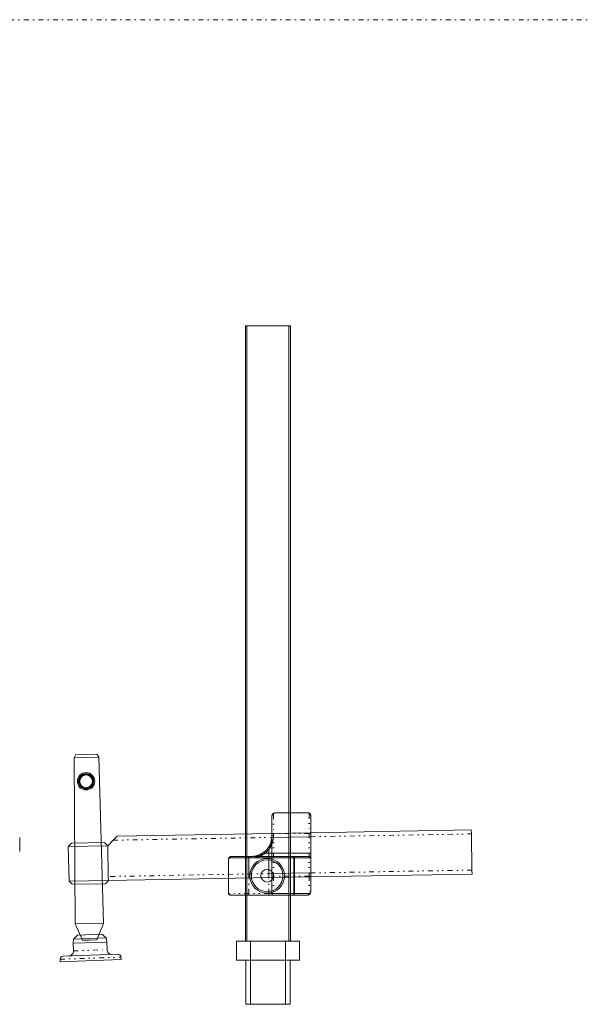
# Model space of a CAD drawing. Header units: millimetres. Extents: x -48 to 1379, y -71 to 1988.
# Tile 19 of 20: x 667 to 1021, y 1365 to 1988. Entities that reach past the tile are written whole.
import ezdxf

# ---------------------------------------------------------------- set-up
doc = ezdxf.new("R2010")
doc.units = ezdxf.units.MM
doc.header["$MEASUREMENT"] = 0
doc.linetypes.add('DASHEDBIDOT', pattern=[12.4, 3, -3, 0.2, -3, 0.2, -3])
doc.linetypes.add('DASHEDDOT', pattern=[9.2, 3, -3, 0.2, -3])
for name, color, linetype, true_color in [('Default', 7, 'Continuous', 0xffffff), ('sichtbar', 7, 'Continuous', 0xffffff), ('Tang verdeckt', 7, 'Continuous', 0xffffff), ('Tangente', 7, 'Continuous', 0xffffff), ('unsichtbar', 7, 'Continuous', 0xffffff)]:
    doc.layers.add(name, color=color, linetype=linetype, true_color=true_color)

msp = doc.modelspace()

# ---------------------------------------------------------------- linework, layer by layer
at = {"layer": 'Default', "color": 7, "linetype": 'DASHEDDOT', "lineweight": 5, "true_color": 0xffffff}
msp.add_line((-48.22, 1987.57), (1375.63, 1987.57), dxfattribs=at)
at = {"layer": 'Default', "color": 131, "linetype": 'Continuous', "lineweight": 5, "true_color": 0xa0ffff}
for p, q in [((809.35, 1794.14), (810.39, 1794.14)), ((836.92, 1794.14), (837.97, 1794.14)), ((803.66, 1405.14), (843.66, 1405.14)), ((803.66, 1393.14), (843.66, 1393.14)), ((809.66, 1365.14), (837.66, 1365.14))]:
    msp.add_line(p, q, dxfattribs=at)
at = {"layer": 'Default', "color": 4, "linetype": 'Continuous', "lineweight": 5, "true_color": 0x00ffff}
for p, q in [((716.68, 1521.3), (701.08, 1521.02)), ((702.2, 1523.04), (715.49, 1523.28)), ((826.16, 1484.16), (826.16, 1473.16)), ((828.13, 1486.16), (828.11, 1486.16)), ((850.11, 1485.89), (850.19, 1485.8)), ((850.66, 1484.52), (850.66, 1473.16)), ((952.26, 1472.84), (952.21, 1475.34)), ((666.68, 1466.16), (666.68, 1470.65)), ((725.79, 1468.89), (728.25, 1471.43)), ((827.16, 1471.64), (826.16, 1471.64)), ((666.68, 1461.67), (666.68, 1466.16)), ((697.41, 1464.97), (722.42, 1465.4)), ((699.38, 1466.99), (720.38, 1467.35)), ((823.37, 1463.59), (824.16, 1462.97)), ((811.64, 1457.64), (799.72, 1457.64)), ((811.64, 1458.64), (800.63, 1458.64)), ((811.64, 1458.64), (811.64, 1457.64)), ((813.16, 1458.64), (813.16, 1457.64)), ((821.82, 1460.64), (821.2, 1461.42)), ((822, 1462.1), (822.68, 1461.37)), ((840.04, 1458.64), (840.04, 1457.64)), ((840.4, 1457.64), (840.04, 1457.64)), ((840.4, 1457.64), (850.66, 1457.64)), ((849.66, 1460.64), (850.66, 1460.64)), ((722.69, 1445.95), (722.74, 1443.45)), ((826.16, 1446.14), (826.16, 1435.14)), ((850.66, 1446.14), (850.66, 1436.14)), ((952.66, 1449.96), (952.7, 1447.46)), ((697.86, 1443.01), (722.74, 1443.45)), ((699.84, 1440.99), (720.83, 1441.36)), ((798.99, 1434.6), (798.9, 1434.68)), ((811.64, 1434.14), (800.28, 1434.14)), ((827.16, 1434.14), (824.16, 1434.14)), ((840.04, 1434.14), (840.04, 1435.14)), ((840.4, 1435.14), (840.04, 1435.14)), ((840.4, 1435.14), (849.59, 1435.14)), ((719.61, 1416.24), (701.81, 1415.93)), ((700.69, 1406.4), (721.42, 1407.12)), ((703.22, 1408.93), (718.72, 1409.47)), ((700.45, 1403.73), (721.84, 1404.48)), ((715.43, 1405.83), (706.36, 1405.67)), ((694.18, 1395.64), (728.66, 1396.85)), ((692.31, 1392.07), (730.78, 1393.42))]:
    msp.add_line(p, q, dxfattribs=at)
at = {"layer": 'Default', "color": 4, "linetype": 'DASHEDBIDOT', "lineweight": 5, "true_color": 0x00ffff}
for p, q in [((827.16, 1485.08), (827.16, 1473.16)), ((849.66, 1485.47), (849.66, 1473.16)), ((827.16, 1473.16), (826.16, 1473.16)), ((849.66, 1473.16), (850.66, 1473.16)), ((827.16, 1446.14), (826.16, 1446.14)), ((827.16, 1446.14), (827.16, 1434.14)), ((849.66, 1446.14), (849.66, 1435.23)), ((849.66, 1446.14), (850.66, 1446.14)), ((811.64, 1435.14), (799.33, 1435.14)), ((811.64, 1434.14), (811.64, 1435.14)), ((826.16, 1435.14), (824.16, 1435.14)), ((824.16, 1434.14), (824.16, 1435.14)), ((692.25, 1393.57), (730.73, 1394.92)), ((700.72, 1398.93), (721.91, 1399.67))]:
    msp.add_line(p, q, dxfattribs=at)
at = {"layer": 'Default', "color": 4, "linetype": 'Continuous', "lineweight": 5, "true_color": 0x00ffff}
for centre, radius, start, end in [((828.23, 1484.13), 2.07, 135.70712, 179.23411), ((828.12, 1484.24), 1.92, 90.40972, 135.70712), ((849.43, 1485.16), 1, 46.79661, 90), ((846.74, 1483.08), 4.4, 36.81515, 38.28915), ((848.7, 1484.54), 1.96, 32.36595, 36.81515), ((848.69, 1484.54), 1.97, 27.9289, 32.36595), ((848.68, 1484.53), 1.98, 13.98375, 27.9289), ((848.56, 1484.5), 2.1, 0.45214, 13.98375), ((813.16, 1471.64), 13, 340.87645, 359.96607), ((806.21, 1471.52), 19.95, 347.61073, 353.88711), ((805.15, 1471.63), 21.01, 353.88711, 0.00242), ((813.15, 1471.64), 13.01, 321.80034, 340.87645), ((811.12, 1469.91), 14.77, 331.99477, 340.27808), ((807.29, 1471.28), 18.84, 340.27808, 347.61073), ((800.56, 1456.67), 1.92, 134.29288, 179.58482), ((799.53, 1456.66), 0.9, 132.01196, 179.8747), ((799.74, 1456.43), 1.2, 90.90951, 132.01196), ((800.66, 1456.56), 2.07, 90.76472, 134.29288), ((800.78, 1457.64), 1.07, 137.48076, 180), ((800.63, 1457.77), 0.864, 90, 137.48076), ((813.16, 1471.64), 13, 270, 312.83346), ((813.16, 1479.65), 21.01, 269.99797, 276.11438), ((813.16, 1471.65), 14.02, 270.00475, 291.41673), ((813.27, 1478.59), 19.95, 276.11438, 282.3916), ((813.53, 1477.41), 18.74, 282.3916, 289.7133), ((813.18, 1471.6), 13.96, 291.41673, 312.87587), ((814.75, 1474.02), 15.14, 289.7133, 297.8614), ((840.04, 1458.49), 0.141, 47.38637, 90), ((839.78, 1458.21), 0.532, 25.83619, 47.38637), ((839.18, 1457.91), 1.2, 10.245, 25.83619), ((837.63, 1457.64), 2.77, 0, 10.245), ((799.63, 1435.37), 1, 180, 223.20372), ((801.23, 1437.44), 3.62, 231.65087, 233.45618), ((800.32, 1436.2), 2.08, 233.45618, 237.69819), ((800.27, 1436.12), 1.98, 237.69819, 242.04831), ((800.23, 1436.05), 1.9, 242.04831, 256.02462), ((800.33, 1436.43), 2.3, 256.02462, 268.73371), ((840.04, 1434.28), 0.143, 270, 314.72137), ((839.73, 1434.6), 0.596, 314.72137, 336.19935), ((839.07, 1434.89), 1.31, 336.19935, 350.31382), ((837.63, 1435.14), 2.78, 350.31382, 0), ((848.66, 1436.12), 1.98, 270.00225, 315), ((848.66, 1435.03), 0.89, 270, 316.97493), ((848.54, 1435.14), 1.05, 316.97493, 0), ((849.57, 1436.29), 1.15, 270.93068, 313.15238), ((848.61, 1436.16), 2.05, 315, 359.24898), ((849.71, 1436.14), 0.944, 313.15238, 0.00443)]:
    msp.add_arc(centre, radius, start, end, dxfattribs=at)
at = {"layer": 'Default', "color": 4, "linetype": 'DASHEDBIDOT', "lineweight": 5, "true_color": 0x00ffff}
for centre, radius, start, end in [((827.02, 1484.16), 0.863, 132.50556, 179.99957), ((827.16, 1484.01), 1.07, 90, 132.50556), ((828.36, 1485.06), 1.2, 137.99957, 179.08525), ((828.14, 1485.26), 0.9, 90.122, 137.99957), ((849.43, 1486.14), 0.0193, 32.2434, 89.60272), ((847.72, 1485.06), 2.04, 26.88937, 32.2434), ((848.55, 1485.49), 1.1, 13.29588, 26.88937), ((848.41, 1485.45), 1.25, 0.5145, 13.29588), ((849.66, 1484.42), 1.04, 46.57699, 90), ((849.75, 1484.52), 0.911, 0, 46.57699), ((798.65, 1435.37), 0.0211, 182.64437, 237.79252), ((799.7, 1437.04), 1.99, 237.79252, 243.25491), ((799.29, 1436.22), 1.08, 243.25491, 256.70536), ((799.36, 1436.51), 1.37, 256.70536, 268.61535), ((800.37, 1435.14), 1.04, 180, 223.42943), ((800.28, 1435.05), 0.911, 223.42943, 270), ((848.66, 1435.07), 0.93, 269.99387, 317.48952), ((848.46, 1435.24), 1.2, 317.48952, 359.09391), ((849.66, 1436.3), 1.07, 270, 312.27369), ((849.81, 1436.14), 0.852, 312.27369, 0)]:
    msp.add_arc(centre, radius, start, end, dxfattribs=at)
at = {"layer": 'sichtbar', "color": 131, "linetype": 'Continuous', "lineweight": 5, "true_color": 0xa0ffff}
for p, q in [((809.35, 1472.85), (809.35, 1794.14)), ((810.39, 1794.14), (836.92, 1794.14)), ((810.39, 1472.87), (810.39, 1794.14)), ((836.92, 1486.16), (836.92, 1794.14)), ((837.97, 1486.16), (837.97, 1794.14)), ((809.35, 1405.14), (809.35, 1434.14)), ((810.39, 1405.14), (810.39, 1434.14)), ((836.92, 1405.14), (836.92, 1434.14)), ((837.97, 1405.14), (837.97, 1434.14)), ((803.66, 1405.14), (803.66, 1393.14)), ((843.66, 1405.14), (843.66, 1393.14)), ((809.66, 1393.14), (809.66, 1365.14)), ((837.66, 1393.14), (837.66, 1365.14))]:
    msp.add_line(p, q, dxfattribs=at)
at = {"layer": 'sichtbar', "color": 4, "linetype": 'Continuous', "lineweight": 5, "true_color": 0x00ffff}
for p, q in [((849.43, 1486.16), (828.13, 1486.16)), ((850.66, 1473.57), (952.21, 1475.34)), ((728.25, 1471.43), (826.16, 1473.14)), ((826.16, 1473.16), (826.16, 1446.14)), ((850.66, 1473.16), (850.66, 1446.14)), ((952.26, 1472.84), (952.66, 1449.96)), ((697.41, 1464.97), (699.38, 1466.99)), ((697.41, 1464.97), (697.86, 1443.01)), ((720.38, 1467.35), (722.42, 1465.4)), ((722.35, 1465.33), (725.79, 1468.89)), ((722.69, 1445.95), (722.35, 1465.33)), ((826.16, 1445.25), (722.74, 1443.45)), ((798.63, 1435.37), (798.63, 1444.77)), ((952.7, 1447.46), (850.66, 1445.68)), ((697.86, 1443.01), (699.84, 1440.99)), ((722.74, 1443.45), (720.83, 1441.36)), ((824.16, 1434.14), (811.64, 1434.14)), ((848.66, 1434.14), (827.16, 1434.14)), ((700.69, 1406.4), (703.22, 1408.93)), ((718.72, 1409.47), (721.42, 1407.12)), ((721.42, 1407.12), (721.84, 1404.48)), ((700.45, 1403.73), (700.69, 1406.4)), ((700.45, 1403.73), (700.72, 1398.93)), ((721.84, 1404.48), (721.91, 1399.67)), ((730.73, 1394.92), (730.78, 1393.42)), ((692.25, 1393.57), (692.31, 1392.07))]:
    msp.add_line(p, q, dxfattribs=at)
for radius in [5.5, 4.49]:
    msp.add_circle((708.66, 1506.14), radius, dxfattribs=at)
for centre, radius, start, end in [((827.16, 1435.14), 1, 180, 270), ((694.25, 1393.64), 2, 92, 182), ((697.72, 1398.77), 3, 272, 3.13145), ((724.91, 1399.72), 3, 180.86855, 272), ((728.73, 1394.85), 2, 2, 92)]:
    msp.add_arc(centre, radius, start, end, dxfattribs=at)
at = {"layer": 'Tang verdeckt', "color": 4, "linetype": 'Continuous', "lineweight": 5, "true_color": 0x00ffff}
for p, q in [((826.16, 1470.64), (850.66, 1471.07)), ((824.16, 1445.22), (824.16, 1462.97)), ((811.64, 1445), (811.64, 1457.64)), ((813.16, 1457.64), (811.64, 1457.64)), ((813.16, 1457.64), (840.04, 1457.64)), ((849.66, 1460.64), (821.82, 1460.64)), ((840.04, 1457.64), (840.04, 1435.14)), ((840.4, 1457.64), (840.4, 1435.14)), ((850.66, 1448.18), (826.16, 1447.75)), ((826.16, 1435.14), (840.04, 1435.14))]:
    msp.add_line(p, q, dxfattribs=at)
for centre, start, end in [((813.16, 1471.64), 321.7868, 0), ((813.16, 1471.63), 312.83346, 321.78693)]:
    msp.add_arc(centre, 14, start, end, dxfattribs=at)
at = {"layer": 'Tangente', "color": 4, "linetype": 'DASHEDBIDOT', "lineweight": 5, "true_color": 0x00ffff}
for p, q in [((725.79, 1468.89), (826.16, 1470.64)), ((827.16, 1473.16), (827.16, 1446.14)), ((849.66, 1473.16), (827.16, 1473.16)), ((849.66, 1473.16), (849.66, 1446.14)), ((850.66, 1471.07), (952.26, 1472.84)), ((826.16, 1447.75), (722.69, 1445.95)), ((811.64, 1435.14), (811.64, 1445)), ((824.16, 1435.14), (824.16, 1445.22)), ((849.66, 1446.14), (827.16, 1446.14)), ((952.66, 1449.96), (850.66, 1448.18)), ((824.16, 1435.14), (811.64, 1435.14))]:
    msp.add_line(p, q, dxfattribs=at)
at = {"layer": 'unsichtbar', "color": 4, "linetype": 'Continuous', "lineweight": 5, "true_color": 0x00ffff}
for p, q in [((701.08, 1521.02), (702.2, 1523.04)), ((701.81, 1415.93), (701.08, 1521.02)), ((716.68, 1521.3), (715.49, 1523.28)), ((719.61, 1416.24), (716.68, 1521.3)), ((826.16, 1473.14), (850.66, 1473.57)), ((722.42, 1465.4), (722.7, 1445.95)), ((798.63, 1444.77), (798.63, 1456.66)), ((813.16, 1458.64), (811.64, 1458.64)), ((849.66, 1458.64), (813.16, 1458.64)), ((850.66, 1445.68), (826.16, 1445.25)), ((706.36, 1405.67), (701.81, 1415.93)), ((719.61, 1416.24), (715.43, 1405.83)), ((710.89, 1405.67), (706.36, 1405.67)), ((715.43, 1405.83), (710.89, 1405.67))]:
    msp.add_line(p, q, dxfattribs=at)
at = {"layer": 'unsichtbar', "color": 131, "linetype": 'Continuous', "lineweight": 5, "true_color": 0xa0ffff}
for p, q in [((836.92, 1434.14), (836.92, 1486.16)), ((837.97, 1434.14), (837.97, 1486.16)), ((809.35, 1434.14), (809.35, 1472.85)), ((810.39, 1434.14), (810.39, 1472.87)), ((812.66, 1405.14), (812.66, 1365.14)), ((834.66, 1405.14), (834.66, 1365.14))]:
    msp.add_line(p, q, dxfattribs=at)
at = {"layer": 'unsichtbar', "color": 4, "linetype": 'Continuous', "lineweight": 5, "true_color": 0x00ffff}
for centre, radius in [((708.66, 1506.14), 4.79), ((708.66, 1506.14), 4.01), ((823.15, 1446.38), 11), ((823.15, 1446.38), 10), ((823.15, 1446.38), 4)]:
    msp.add_circle(centre, radius, dxfattribs=at)
for centre, radius, start, end in [((813.16, 1471.64), 13, 312.83344, 321.78678), ((849.66, 1457.64), 1, 0, 90)]:
    msp.add_arc(centre, radius, start, end, dxfattribs=at)

doc.saveas('drawing.dxf')
